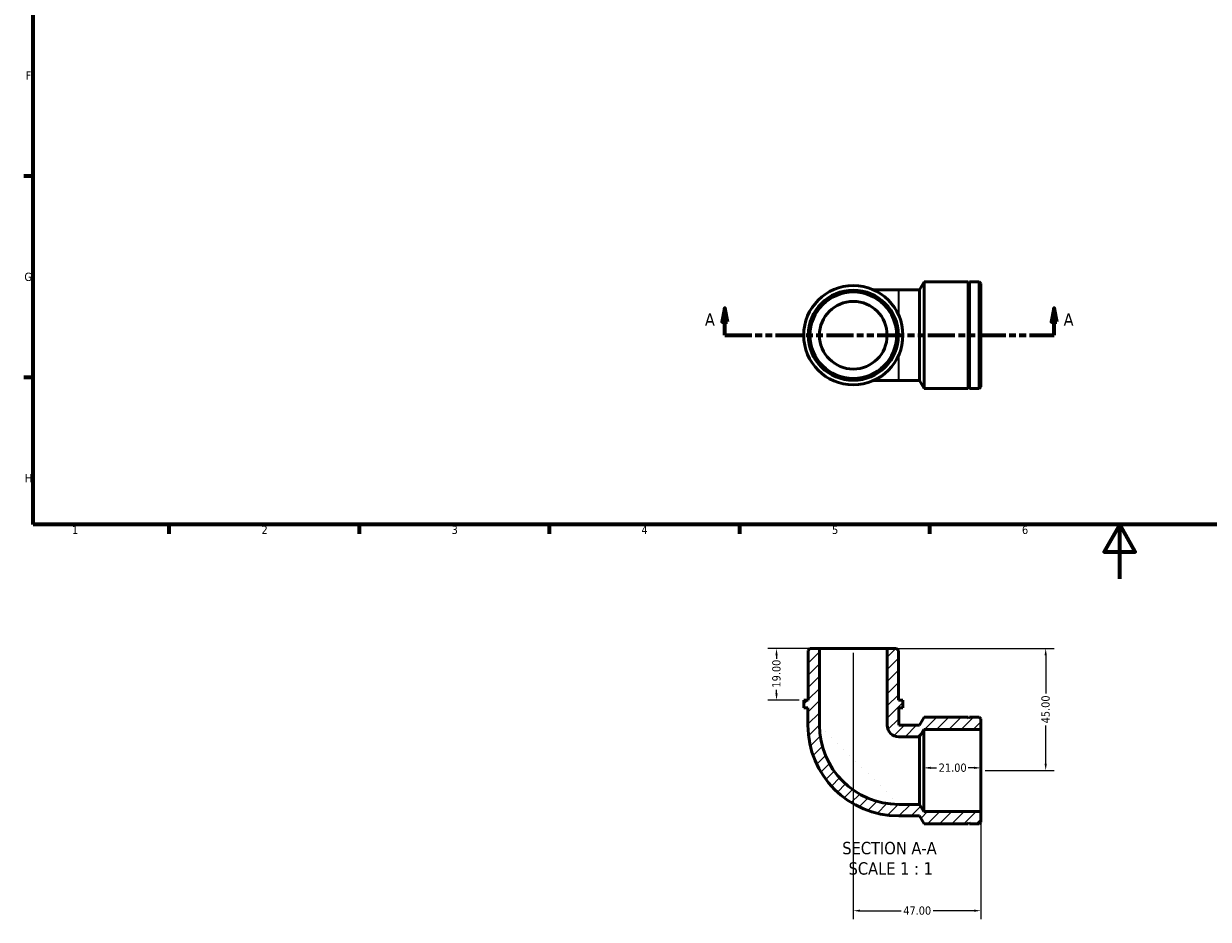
# Model space of a CAD drawing. Header units: millimetres. Extents: x 0 to 906, y -126 to 594.
# Tile 1 of 3: x 17 to 453, y -126 to 205. Entities that reach past the tile are written whole.
import ezdxf

# ---------------------------------------------------------------- set-up
doc = ezdxf.new("R2010")
doc.units = ezdxf.units.MM
doc.linetypes.add('DOUBLE_DASH_CHAIN', pattern=[1.2403, 0.6614, -0.0827, 0.1654, -0.0827, 0.1654, -0.0827])
for name, color, linetype, lineweight in [('Border (ANSI)', 7, 'Continuous', 70), ('Dimension (ANSI)', 7, 'Continuous', 25), ('Hatch (ANSI)', 7, 'Continuous', 18), ('Section Line (ANSI)', 7, 'DOUBLE_DASH_CHAIN', 70), ('Symbol (ANSI)', 7, 'Continuous', 25), ('Visible (ANSI)', 7, 'Continuous', 50), ('Visible Narrow (ANSI)', 7, 'Continuous', 35)]:
    doc.layers.add(name, color=color, linetype=linetype, lineweight=lineweight)
doc.styles.add('Label Text (ANSI)', font='tahoma.ttf')
doc.styles.add('Note Text (ANSI)', font='tahoma.ttf')
doc.dimstyles.new('Default - mm (ANSI)', dxfattribs={"dimtxt": 3.048, "dimasz": 2.5, "dimexe": 3.175, "dimexo": 1.6002, "dimgap": 0.8, "dimtad": 0, "dimtoh": 1, "dimrnd": 1e-08, "dimzin": 4, "dimdsep": 46, "dimtxsty": 'Note Text (ANSI)', "dimcen": 0.09, "dimdle": 10, "dimclrd": 256, "dimclre": 256, "dimclrt": 256, "dimadec": 1, "dimazin": 1, "dimtfac": 1, "dimtofl": 0, "dimtmove": 0, "dimatfit": 3, "dimfxl": 1, "dimtolj": 1, "dimtzin": 4, "dimlwd": -1, "dimlwe": -1, "dimarcsym": 0})

# ---------------------------------------------------------------- blocks, each defined once
blk = doc.blocks.new('Borders Default Border')
at = {"layer": 'Border (ANSI)'}
for p, q in [((20, 148.5), (16.55, 148.5)), ((20, 74.25), (16.55, 74.25)), ((70.08, 20), (70.08, 16.55)), ((140.17, 20), (140.17, 16.55)), ((210.25, 20), (210.25, 16.55)), ((280.33, 20), (280.33, 16.55)), ((350.42, 20), (350.42, 16.55))]:
    blk.add_line(p, q, dxfattribs=at)
at = {"layer": 'Border (ANSI)', "flags": 128}
for points in [[(20, 20), (20, 574), (821, 574), (821, 20), (20, 20)], [(420.5, 0), (420.5, 20), (414.73, 10), (426.27, 10), (420.5, 20)]]:
    blk.add_lwpolyline(points, dxfattribs=at)
at = {"layer": 'Border (ANSI)', "char_height": 3.05, "attachment_point": 7, "style": 'Note Text (ANSI)'}
for s, insert in [('F', (17.29, 184.1)), ('G', (16.81, 109.79)), ('H', (16.97, 35.6)), ('1', (34.35, 16.55)), ('2', (104.2, 16.55)), ('3', (174.26, 16.49)), ('4', (244.23, 16.55)), ('5', (314.48, 16.49)), ('6', (384.49, 16.49))]:
    blk.add_mtext(s, dxfattribs=dict(at, insert=insert))
blk = doc.blocks.new('2dTransSection0')
at = {"layer": 'Section Line (ANSI)', "linetype": 'Continuous'}
for p, q in [((274.98, 99.84), (273.98, 94.84)), ((274.98, 94.84), (274.98, 99.84)), ((275.98, 94.84), (274.98, 99.84)), ((396.35, 99.84), (395.35, 94.84)), ((396.35, 94.84), (396.35, 99.84)), ((397.35, 94.84), (396.35, 99.84)), ((273.98, 94.84), (275.98, 94.84)), ((274.98, 89.84), (274.98, 94.84)), ((395.35, 94.84), (397.35, 94.84)), ((396.35, 89.84), (396.35, 94.84)), ((274.98, 89.84), (284.09, 89.84)), ((387.24, 89.84), (396.35, 89.84))]:
    blk.add_line(p, q, dxfattribs=at)
at = {"layer": 'Section Line (ANSI)', "linetype": 'DOUBLE_DASH_CHAIN', "ltscale": 15.085518}
blk.add_line((274.98, 89.84), (396.35, 89.84), dxfattribs=at)
at = {"layer": 'Section Line (ANSI)', "linetype": 'Continuous', "flags": 128}
for points in [[(275.98, 94.84), (274.98, 99.84), (273.98, 94.84), (275.98, 94.84)], [(397.35, 94.84), (396.35, 99.84), (395.35, 94.84), (397.35, 94.84)]]:
    blk.add_lwpolyline(points, dxfattribs=at)
at = {"layer": 'Section Line (ANSI)'}
for points in [[(275.98, 94.84), (274.98, 99.84), (273.98, 94.84), (275.98, 94.84)], [(397.35, 94.84), (396.35, 99.84), (395.35, 94.84), (397.35, 94.84)]]:
    blk.add_solid(points, dxfattribs=at)
at = {"layer": 'Section Line (ANSI)', "char_height": 4.57, "attachment_point": 7, "style": 'Label Text (ANSI)'}
for insert in [(267.62, 93.34), (399.82, 93.34)]:
    blk.add_mtext('A', dxfattribs=dict(at, insert=insert))
blk = doc.blocks.new('*D7')
at = {"layer": 'Defpoints', "color": 0, "transparency": 16777216}
for p in [(348.32, -69.7), (348.32, -70.7), (369.32, -70.7)]:
    blk.add_point(p, dxfattribs=at)
at = {"layer": 'Dimension (ANSI)', "transparency": 16777216}
for p, q in [((350.82, -69.7), (353, -69.7)), ((366.82, -69.7), (364.63, -69.7))]:
    blk.add_line(p, q, dxfattribs=at)
for points in [[(350.82, -69.28), (350.82, -70.11), (348.32, -69.7)], [(366.82, -69.28), (366.82, -70.11), (369.32, -69.7)]]:
    blk.add_solid(points, dxfattribs=at)
at = {"layer": 'Dimension (ANSI)', "transparency": 16777216, "insert": (353.8, -68.11), "char_height": 3.048, "attachment_point": 1, "style": 'Note Text (ANSI)'}
blk.add_mtext('\\A1;21.00', dxfattribs=at)
blk = doc.blocks.new('*D8')
at = {"layer": 'Defpoints', "color": 0, "transparency": 16777216}
for p in [(322.32, -25.7), (369.32, -85.85), (322.32, -122.38)]:
    blk.add_point(p, dxfattribs=at)
at = {"layer": 'Dimension (ANSI)', "transparency": 16777216}
for p, q in [((322.32, -27.3), (322.32, -125.56)), ((369.32, -87.45), (369.32, -125.56)), ((324.82, -122.38), (339.93, -122.38)), ((366.82, -122.38), (351.7, -122.38))]:
    blk.add_line(p, q, dxfattribs=at)
for points in [[(324.82, -121.97), (324.82, -122.8), (322.32, -122.38)], [(366.82, -121.97), (366.82, -122.8), (369.32, -122.38)]]:
    blk.add_solid(points, dxfattribs=at)
at = {"layer": 'Dimension (ANSI)', "transparency": 16777216, "insert": (340.73, -120.8), "char_height": 3.048, "attachment_point": 1, "style": 'Note Text (ANSI)'}
blk.add_mtext('\\A1;47.00', dxfattribs=at)
blk = doc.blocks.new('*D9')
at = {"layer": 'Defpoints', "color": 0, "transparency": 16777216}
for p in [(309.85, -25.7), (294.03, -44.7), (304.03, -44.7)]:
    blk.add_point(p, dxfattribs=at)
at = {"layer": 'Dimension (ANSI)', "transparency": 16777216}
for p, q in [((308.25, -25.7), (290.86, -25.7)), ((294.03, -28.2), (294.03, -29.5)), ((294.03, -42.2), (294.03, -40.9)), ((302.43, -44.7), (290.86, -44.7))]:
    blk.add_line(p, q, dxfattribs=at)
for points in [[(293.61, -28.2), (294.45, -28.2), (294.03, -25.7)], [(293.61, -42.2), (294.45, -42.2), (294.03, -44.7)]]:
    blk.add_solid(points, dxfattribs=at)
at = {"layer": 'Dimension (ANSI)', "transparency": 16777216, "insert": (292.44, -40.1), "char_height": 3.048, "attachment_point": 1, "rotation": 90, "style": 'Note Text (ANSI)'}
blk.add_mtext('\\A1;19.00', dxfattribs=at)
blk = doc.blocks.new('*D10')
at = {"layer": 'Defpoints', "color": 0, "transparency": 16777216}
for p in [(334.79, -25.7), (369.32, -70.7), (393.23, -70.7)]:
    blk.add_point(p, dxfattribs=at)
at = {"layer": 'Dimension (ANSI)', "transparency": 16777216}
for p, q in [((336.39, -25.7), (396.4, -25.7)), ((393.23, -28.2), (393.23, -42.31)), ((393.23, -68.2), (393.23, -54.09)), ((370.92, -70.7), (396.4, -70.7))]:
    blk.add_line(p, q, dxfattribs=at)
for points in [[(392.81, -28.2), (393.64, -28.2), (393.23, -25.7)], [(392.81, -68.2), (393.64, -68.2), (393.23, -70.7)]]:
    blk.add_solid(points, dxfattribs=at)
at = {"layer": 'Dimension (ANSI)', "transparency": 16777216, "insert": (391.64, -53.29), "char_height": 3.048, "attachment_point": 1, "rotation": 90, "style": 'Note Text (ANSI)'}
blk.add_mtext('\\A1;45.00', dxfattribs=at)

msp = doc.modelspace()

# ---------------------------------------------------------------- hatches: boundary and pattern name
at = {"layer": 'Hatch (ANSI)'}
h = msp.add_hatch(dxfattribs=at)
h.set_pattern_fill('ANSI31', color=256, scale=25.4, style=0)
h.set_pattern_definition([(45, (0, 0), (-2.245064, 2.245064), [])])
edge = h.paths.add_edge_path()
edge.add_line((368.653, -90.389), (369.318, -89.724))
edge.add_line((369.318, -89.724), (369.318, -85.846))
edge.add_line((369.318, -85.846), (348.318, -85.846))
edge.add_line((348.318, -85.846), (346.773, -83.169))
edge.add_line((346.773, -83.169), (339.054, -83.169))
edge.add_ellipse((339.054, -53.964), major_axis=(0, -29.204), ratio=1, start_angle=270, end_angle=360, ccw=False)
edge.add_line((309.85, -53.964), (309.85, -25.7))
edge.add_line((309.85, -25.7), (306.359, -25.7))
edge.add_line((306.359, -25.7), (305.694, -26.365))
edge.add_line((305.694, -26.365), (305.694, -44.7))
edge.add_line((305.694, -44.7), (304.031, -44.7))
edge.add_line((304.031, -44.7), (304.031, -47.55))
edge.add_line((304.031, -47.55), (305.582, -47.55))
edge.add_line((305.582, -47.55), (305.582, -53.964))
edge.add_ellipse((339.054, -53.964), major_axis=(-33.472, 0), ratio=1, start_angle=0, end_angle=90)
edge.add_line((339.054, -87.436), (346.713, -87.436))
edge.add_line((346.713, -87.436), (348.418, -90.389))
edge.add_line((348.418, -90.389), (364.618, -90.389))
edge.add_line((364.618, -90.389), (364.868, -89.889))
edge.add_line((364.868, -89.889), (365.118, -90.389))
edge.add_line((365.118, -90.389), (368.653, -90.389))
edge = h.paths.add_edge_path()
edge.add_line((369.318, -51.676), (368.653, -51.011))
edge.add_line((368.653, -51.011), (365.118, -51.011))
edge.add_line((365.118, -51.011), (364.868, -51.511))
edge.add_line((364.868, -51.511), (364.618, -51.011))
edge.add_line((364.618, -51.011), (348.418, -51.011))
edge.add_line((348.418, -51.011), (346.713, -53.964))
edge.add_line((346.713, -53.964), (339.054, -53.964))
edge.add_line((339.054, -53.964), (339.054, -47.55))
edge.add_line((339.054, -47.55), (340.605, -47.55))
edge.add_line((340.605, -47.55), (340.605, -44.7))
edge.add_line((340.605, -44.7), (338.943, -44.7))
edge.add_line((338.943, -44.7), (338.943, -26.365))
edge.add_line((338.943, -26.365), (338.278, -25.7))
edge.add_line((338.278, -25.7), (334.787, -25.7))
edge.add_line((334.787, -25.7), (334.787, -53.964))
edge.add_ellipse((339.054, -53.964), major_axis=(-4.267, 0), ratio=1, start_angle=0, end_angle=90)
edge.add_line((339.054, -58.232), (346.773, -58.232))
edge.add_line((346.773, -58.232), (348.318, -55.555))
edge.add_line((348.318, -55.555), (369.318, -55.555))
edge.add_line((369.318, -55.555), (369.318, -51.676))

# ---------------------------------------------------------------- linework, layer by layer
at = {"layer": 'Visible (ANSI)'}
for p, q in [((346.713, 106.575), (348.418, 109.529)), ((348.418, 70.15), (348.418, 109.529)), ((348.418, 109.529), (364.618, 109.529)), ((364.618, 70.15), (364.618, 109.529)), ((364.868, 109.029), (364.618, 109.529)), ((364.868, 109.029), (365.118, 109.529)), ((365.118, 70.15), (365.118, 109.529)), ((365.118, 109.529), (368.653, 109.529)), ((368.653, 70.15), (368.653, 109.529)), ((369.318, 108.864), (368.653, 109.529)), ((339.054, 106.575), (329.689, 106.575)), ((339.054, 106.575), (346.713, 106.575)), ((346.713, 73.104), (346.713, 106.575)), ((364.868, 70.65), (364.868, 109.029)), ((369.318, 108.864), (369.318, 70.815)), ((329.689, 73.104), (339.054, 73.104)), ((339.054, 73.104), (346.713, 73.104)), ((346.713, 73.104), (348.418, 70.15)), ((348.418, 70.15), (364.618, 70.15)), ((364.868, 70.65), (364.618, 70.15)), ((364.868, 70.65), (365.118, 70.15)), ((365.118, 70.15), (368.653, 70.15)), ((369.318, 70.815), (368.653, 70.15)), ((306.359, -25.7), (305.694, -26.365)), ((309.85, -25.7), (306.359, -25.7)), ((309.85, -53.964), (309.85, -25.7)), ((309.85, -25.7), (334.787, -25.7)), ((338.278, -25.7), (334.787, -25.7)), ((334.787, -25.7), (334.787, -53.964)), ((338.943, -26.365), (338.278, -25.7)), ((305.694, -26.365), (305.694, -44.7)), ((338.943, -44.7), (338.943, -26.365)), ((305.694, -44.7), (304.031, -44.7)), ((304.031, -44.7), (304.031, -47.55)), ((304.031, -47.55), (305.582, -47.55)), ((305.582, -47.55), (305.582, -53.964)), ((340.605, -44.7), (338.943, -44.7)), ((339.054, -53.964), (339.054, -47.55)), ((339.054, -47.55), (340.605, -47.55)), ((340.605, -47.55), (340.605, -44.7)), ((348.418, -51.011), (346.713, -53.964)), ((364.618, -51.011), (348.418, -51.011)), ((364.868, -51.511), (364.618, -51.011)), ((365.118, -51.011), (364.868, -51.511)), ((368.653, -51.011), (365.118, -51.011)), ((369.318, -51.676), (368.653, -51.011)), ((369.318, -55.555), (369.318, -51.676)), ((346.713, -53.964), (339.054, -53.964)), ((346.773, -58.232), (348.318, -55.555)), ((348.318, -55.555), (369.318, -55.555)), ((348.318, -85.846), (348.318, -55.555)), ((369.318, -85.846), (369.318, -55.555)), ((339.054, -58.232), (346.773, -58.232)), ((346.773, -83.169), (346.773, -58.232)), ((346.773, -83.169), (339.054, -83.169)), ((348.318, -85.846), (346.773, -83.169)), ((369.318, -85.846), (348.318, -85.846)), ((369.318, -89.724), (369.318, -85.846)), ((339.054, -87.436), (346.713, -87.436)), ((346.713, -87.436), (348.418, -90.389)), ((348.418, -90.389), (364.618, -90.389)), ((364.618, -90.389), (364.868, -89.889)), ((364.868, -89.889), (365.118, -90.389)), ((365.118, -90.389), (368.653, -90.389)), ((368.653, -90.389), (369.318, -89.724))]:
    msp.add_line(p, q, dxfattribs=at)
for radius in [18.287, 16.625, 15.96, 12.468]:
    msp.add_circle((322.318, 89.84), radius, dxfattribs=at)
for radius in [33.472, 29.204, 4.267]:
    msp.add_arc((339.054, -53.964), radius, 180, 270, dxfattribs=at)
at = {"layer": 'Visible Narrow (ANSI)'}
for p, q in [((339.054, 98.036), (339.054, 106.549)), ((339.054, 73.13), (339.054, 81.643))]:
    msp.add_line(p, q, dxfattribs=at)

# ---------------------------------------------------------------- block references
msp.add_blockref('Borders Default Border', (0, 0))
at = {"layer": 'Section Line (ANSI)'}
msp.add_blockref('2dTransSection0', (0, 0), dxfattribs=at)

# ---------------------------------------------------------------- texts
at = {"layer": 'Symbol (ANSI)', "char_height": 4.572, "attachment_point": 7, "style": 'Label Text (ANSI)'}
for s, insert in [('SECTION A-A', (318.25, -101.654)), ('SCALE 1 : 1', (320.57, -109.167))]:
    msp.add_mtext(s, dxfattribs=dict(at, insert=insert))

# ---------------------------------------------------------------- dimensions: what is measured, and where the dimension line sits
at = {"layer": 'Dimension (ANSI)'}
for base, p1, p2, angle, override, picture, middle in [((294.031, -44.7), (309.85, -25.7), (304.031, -44.7), 90, {"dimtoh": 0, "dimdec": 2, "dimtp": 0, "dimtm": 0, "dimtdec": 2, "dimatfit": 1}, '*D9', (294.031, -35.2)), ((322.318, -122.385), (369.318, -85.846), (322.318, -25.7), 180, {"dimtoh": 0, "dimdec": 2, "dimtp": 0, "dimtm": 0, "dimtdec": 2, "dimatfit": 1}, '*D8', (345.818, -122.385)), ((393.228, -70.7), (334.787, -25.7), (369.318, -70.7), 90, {"dimtoh": 0, "dimdec": 2, "dimtp": 0, "dimtm": 0, "dimtdec": 2, "dimatfit": 1}, '*D10', (393.228, -48.2)), ((348.318, -69.696), (369.318, -70.7), (348.318, -70.7), 180, {"dimtoh": 0, "dimdec": 2, "dimse1": 1, "dimse2": 1, "dimtp": 0, "dimtm": 0, "dimtdec": 2, "dimatfit": 1}, '*D7', (358.818, -69.696))]:
    dim = msp.add_linear_dim(base=base, p1=p1, p2=p2, angle=angle, dimstyle='Default - mm (ANSI)', override=override, dxfattribs=at)
    dim.commit()
    dim.dimension.update_dxf_attribs({"geometry": picture, "text_midpoint": middle, "dimtype": 160})

doc.saveas('drawing.dxf')
